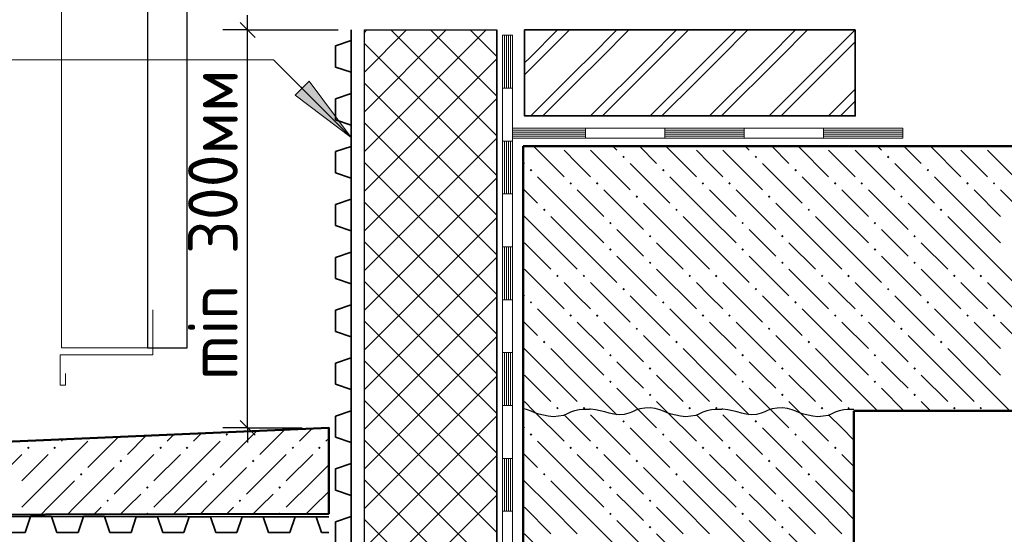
# Model space of a CAD drawing. Header units: millimetres. Extents: x 0 to 42000, y 0 to 29700.
# Tile 17 of 19: x 28724 to 33686, y 23509 to 26104. Entities that reach past the tile are written whole.
import ezdxf

# ---------------------------------------------------------------- set-up
doc = ezdxf.new("R2010")
doc.units = ezdxf.units.MM
for name, color, linetype, lineweight in [('Standard', 7, 'Continuous', 25), ('Размерная линия_ общее', 7, 'Continuous', 13), ('Фундаменты общие', 7, 'Continuous', 25)]:
    doc.layers.add(name, color=color, linetype=linetype, lineweight=lineweight)
doc.styles.add('ISOCPEUR', font='txt')

msp = doc.modelspace()

# ---------------------------------------------------------------- hatches: boundary and pattern name
at = {"layer": 'Standard', "linetype": 'Continuous', "lineweight": 13, "transparency": 33554687}
msp.add_hatch(color=7, dxfattribs=at).paths.add_polyline_path([(30112.1, 25722.5), (30395, 25510.4), (30182.8, 25793.2)])
for points in [[(31767.4, 25405.3), (31760.9, 25411.8), (31767.4, 25418.3), (31773.9, 25411.8)], [(32434, 25405.3), (32427.5, 25411.8), (32434, 25418.3), (32440.5, 25411.8)], [(33100.7, 25405.3), (33094.2, 25411.8), (33100.7, 25418.3), (33107.2, 25411.8)], [(31300.7, 25338.6), (31294.2, 25345.1), (31300.7, 25351.6), (31307.2, 25345.1)], [(31967.4, 25338.6), (31960.9, 25345.1), (31967.4, 25351.6), (31973.9, 25345.1)], [(32634, 25338.6), (32627.5, 25345.1), (32634, 25351.6), (32640.5, 25345.1)], [(33300.7, 25338.6), (33294.2, 25345.1), (33300.7, 25351.6), (33307.2, 25345.1)], [(31500.7, 25272), (31494.2, 25278.5), (31500.7, 25285), (31507.2, 25278.5)], [(31634, 25272), (31627.5, 25278.5), (31634, 25285), (31640.5, 25278.5)], [(32167.4, 25272), (32160.9, 25278.5), (32167.4, 25285), (32173.9, 25278.5)], [(32300.7, 25272), (32294.2, 25278.5), (32300.7, 25285), (32307.2, 25278.5)], [(32834, 25272), (32827.5, 25278.5), (32834, 25285), (32840.5, 25278.5)], [(32967.4, 25272), (32960.9, 25278.5), (32967.4, 25285), (32973.9, 25278.5)], [(33500.7, 25272), (33494.2, 25278.5), (33500.7, 25285), (33507.2, 25278.5)], [(33634, 25272), (33627.5, 25278.5), (33634, 25285), (33640.5, 25278.5)], [(31834, 25205.3), (31827.5, 25211.8), (31834, 25218.3), (31840.5, 25211.8)], [(32500.7, 25205.3), (32494.2, 25211.8), (32500.7, 25218.3), (32507.2, 25211.8)], [(33167.4, 25205.3), (33160.9, 25211.8), (33167.4, 25218.3), (33173.9, 25211.8)], [(31367.4, 25138.6), (31360.9, 25145.1), (31367.4, 25151.6), (31373.9, 25145.1)], [(32034, 25138.6), (32027.5, 25145.1), (32034, 25151.6), (32040.5, 25145.1)], [(32700.7, 25138.6), (32694.2, 25145.1), (32700.7, 25151.6), (32707.2, 25145.1)], [(33367.4, 25138.6), (33360.9, 25145.1), (33367.4, 25151.6), (33373.9, 25145.1)], [(31700.7, 25072), (31694.2, 25078.5), (31700.7, 25085), (31707.2, 25078.5)], [(32367.4, 25072), (32360.9, 25078.5), (32367.4, 25085), (32373.9, 25078.5)], [(33034, 25072), (33027.5, 25078.5), (33034, 25085), (33040.5, 25078.5)], [(31900.7, 25005.3), (31894.2, 25011.8), (31900.7, 25018.3), (31907.2, 25011.8)], [(32567.4, 25005.3), (32560.9, 25011.8), (32567.4, 25018.3), (32573.9, 25011.8)], [(33234, 25005.3), (33227.5, 25011.8), (33234, 25018.3), (33240.5, 25011.8)], [(31700.7, 24938.6), (31694.2, 24945.1), (31700.7, 24951.6), (31707.2, 24945.1)], [(32367.4, 24938.6), (32360.9, 24945.1), (32367.4, 24951.6), (32373.9, 24945.1)], [(33034, 24938.6), (33027.5, 24945.1), (33034, 24951.6), (33040.5, 24945.1)], [(31900.7, 24872), (31894.2, 24878.5), (31900.7, 24885), (31907.2, 24878.5)], [(32567.4, 24872), (32560.9, 24878.5), (32567.4, 24885), (32573.9, 24878.5)], [(33234, 24872), (33227.5, 24878.5), (33234, 24885), (33240.5, 24878.5)], [(31434, 24805.3), (31427.5, 24811.8), (31434, 24818.3), (31440.5, 24811.8)], [(31567.4, 24805.3), (31560.9, 24811.8), (31567.4, 24818.3), (31573.9, 24811.8)], [(32100.7, 24805.3), (32094.2, 24811.8), (32100.7, 24818.3), (32107.2, 24811.8)], [(32234, 24805.3), (32227.5, 24811.8), (32234, 24818.3), (32240.5, 24811.8)], [(32767.4, 24805.3), (32760.9, 24811.8), (32767.4, 24818.3), (32773.9, 24811.8)], [(32900.7, 24805.3), (32894.2, 24811.8), (32900.7, 24818.3), (32907.2, 24811.8)], [(33434, 24805.3), (33427.5, 24811.8), (33434, 24818.3), (33440.5, 24811.8)], [(33567.4, 24805.3), (33560.9, 24811.8), (33567.4, 24818.3), (33573.9, 24811.8)], [(31767.4, 24738.6), (31760.9, 24745.1), (31767.4, 24751.6), (31773.9, 24745.1)], [(32434, 24738.6), (32427.5, 24745.1), (32434, 24751.6), (32440.5, 24745.1)], [(33100.7, 24738.6), (33094.2, 24745.1), (33100.7, 24751.6), (33107.2, 24745.1)], [(31300.7, 24672), (31294.2, 24678.5), (31300.7, 24685), (31307.2, 24678.5)], [(31967.4, 24672), (31960.9, 24678.5), (31967.4, 24685), (31973.9, 24678.5)], [(32634, 24672), (32627.5, 24678.5), (32634, 24685), (32640.5, 24678.5)], [(33300.7, 24672), (33294.2, 24678.5), (33300.7, 24685), (33307.2, 24678.5)], [(31500.7, 24605.3), (31494.2, 24611.8), (31500.7, 24618.3), (31507.2, 24611.8)], [(31634, 24605.3), (31627.5, 24611.8), (31634, 24618.3), (31640.5, 24611.8)], [(32167.4, 24605.3), (32160.9, 24611.8), (32167.4, 24618.3), (32173.9, 24611.8)], [(32300.7, 24605.3), (32294.2, 24611.8), (32300.7, 24618.3), (32307.2, 24611.8)], [(32834, 24605.3), (32827.5, 24611.8), (32834, 24618.3), (32840.5, 24611.8)], [(32967.4, 24605.3), (32960.9, 24611.8), (32967.4, 24618.3), (32973.9, 24611.8)], [(33500.7, 24605.3), (33494.2, 24611.8), (33500.7, 24618.3), (33507.2, 24611.8)], [(33634, 24605.3), (33627.5, 24611.8), (33634, 24618.3), (33640.5, 24611.8)], [(31834, 24538.6), (31827.5, 24545.1), (31834, 24551.6), (31840.5, 24545.1)], [(32500.7, 24538.6), (32494.2, 24545.1), (32500.7, 24551.6), (32507.2, 24545.1)], [(33167.4, 24538.6), (33160.9, 24545.1), (33167.4, 24551.6), (33173.9, 24545.1)], [(31367.4, 24472), (31360.9, 24478.5), (31367.4, 24485), (31373.9, 24478.5)], [(32034, 24472), (32027.5, 24478.5), (32034, 24485), (32040.5, 24478.5)], [(32700.7, 24472), (32694.2, 24478.5), (32700.7, 24485), (32707.2, 24478.5)], [(33367.4, 24472), (33360.9, 24478.5), (33367.4, 24485), (33373.9, 24478.5)], [(31700.7, 24405.3), (31694.2, 24411.8), (31700.7, 24418.3), (31707.2, 24411.8)], [(32367.4, 24405.3), (32360.9, 24411.8), (32367.4, 24418.3), (32373.9, 24411.8)], [(33034, 24405.3), (33027.5, 24411.8), (33034, 24418.3), (33040.5, 24411.8)], [(31900.7, 24338.6), (31894.2, 24345.1), (31900.7, 24351.6), (31907.2, 24345.1)], [(32567.4, 24338.6), (32560.9, 24345.1), (32567.4, 24351.6), (32573.9, 24345.1)], [(33234, 24338.6), (33227.5, 24345.1), (33234, 24351.6), (33240.5, 24345.1)], [(31700.7, 24272), (31694.2, 24278.5), (31700.7, 24285), (31707.2, 24278.5)], [(32367.4, 24272), (32360.9, 24278.5), (32367.4, 24285), (32373.9, 24278.5)], [(33034, 24272), (33027.5, 24278.5), (33034, 24285), (33040.5, 24278.5)], [(31900.7, 24205.3), (31894.2, 24211.8), (31900.7, 24218.3), (31907.2, 24211.8)], [(32567.4, 24205.3), (32560.9, 24211.8), (32567.4, 24218.3), (32573.9, 24211.8)], [(33234, 24205.3), (33227.5, 24211.8), (33234, 24218.3), (33240.5, 24211.8)], [(31434, 24138.6), (31427.5, 24145.1), (31434, 24151.6), (31440.5, 24145.1)], [(31567.4, 24138.6), (31560.9, 24145.1), (31567.4, 24151.6), (31573.9, 24145.1)], [(32100.7, 24138.6), (32094.2, 24145.1), (32100.7, 24151.6), (32107.2, 24145.1)], [(32234, 24138.6), (32227.5, 24145.1), (32234, 24151.6), (32240.5, 24145.1)], [(32767.4, 24138.6), (32760.9, 24145.1), (32767.4, 24151.6), (32773.9, 24145.1)], [(32900.7, 24138.6), (32894.2, 24145.1), (32900.7, 24151.6), (32907.2, 24145.1)], [(33434, 24138.6), (33427.5, 24145.1), (33434, 24151.6), (33440.5, 24145.1)], [(33567.4, 24138.6), (33560.9, 24145.1), (33567.4, 24151.6), (33573.9, 24145.1)], [(31767.4, 24072), (31760.9, 24078.5), (31767.4, 24085), (31773.9, 24078.5)], [(32434, 24072), (32427.5, 24078.5), (32434, 24085), (32440.5, 24078.5)], [(29760.9, 24011.8), (29767.4, 24018.3), (29773.9, 24011.8), (29767.4, 24005.3)], [(31300.7, 24005.3), (31294.2, 24011.8), (31300.7, 24018.3), (31307.2, 24011.8)], [(31967.4, 24005.3), (31960.9, 24011.8), (31967.4, 24018.3), (31973.9, 24011.8)], [(32634, 24005.3), (32627.5, 24011.8), (32634, 24018.3), (32640.5, 24011.8)], [(28760.9, 23945.1), (28767.4, 23951.6), (28773.9, 23945.1), (28767.4, 23938.6)], [(28894.2, 23945.1), (28900.7, 23951.6), (28907.2, 23945.1), (28900.7, 23938.6)], [(29427.5, 23945.1), (29434, 23951.6), (29440.5, 23945.1), (29434, 23938.6)], [(29560.9, 23945.1), (29567.4, 23951.6), (29573.9, 23945.1), (29567.4, 23938.6)], [(30094.2, 23945.1), (30100.7, 23951.6), (30107.2, 23945.1), (30100.7, 23938.6)], [(30227.5, 23945.1), (30234, 23951.6), (30240.5, 23945.1), (30234, 23938.6)], [(31500.7, 23938.6), (31494.2, 23945.1), (31500.7, 23951.6), (31507.2, 23945.1)], [(31634, 23938.6), (31627.5, 23945.1), (31634, 23951.6), (31640.5, 23945.1)], [(32167.4, 23938.6), (32160.9, 23945.1), (32167.4, 23951.6), (32173.9, 23945.1)], [(32300.7, 23938.6), (32294.2, 23945.1), (32300.7, 23951.6), (32307.2, 23945.1)], [(32834, 23938.6), (32827.5, 23945.1), (32834, 23951.6), (32840.5, 23945.1)], [(29227.5, 23878.5), (29234, 23885), (29240.5, 23878.5), (29234, 23872)], [(29894.2, 23878.5), (29900.7, 23885), (29907.2, 23878.5), (29900.7, 23872)], [(31834, 23872), (31827.5, 23878.5), (31834, 23885), (31840.5, 23878.5)], [(32500.7, 23872), (32494.2, 23878.5), (32500.7, 23885), (32507.2, 23878.5)], [(29027.5, 23811.8), (29034, 23818.3), (29040.5, 23811.8), (29034, 23805.3)], [(29694.2, 23811.8), (29700.7, 23818.3), (29707.2, 23811.8), (29700.7, 23805.3)], [(31367.4, 23805.3), (31360.9, 23811.8), (31367.4, 23818.3), (31373.9, 23811.8)], [(32034, 23805.3), (32027.5, 23811.8), (32034, 23818.3), (32040.5, 23811.8)], [(32700.7, 23805.3), (32694.2, 23811.8), (32700.7, 23818.3), (32707.2, 23811.8)], [(29360.9, 23745.1), (29367.4, 23751.6), (29373.9, 23745.1), (29367.4, 23738.6)], [(30027.5, 23745.1), (30034, 23751.6), (30040.5, 23745.1), (30034, 23738.6)], [(31700.7, 23738.6), (31694.2, 23745.1), (31700.7, 23751.6), (31707.2, 23745.1)], [(32367.4, 23738.6), (32360.9, 23745.1), (32367.4, 23751.6), (32373.9, 23745.1)], [(29160.9, 23678.5), (29167.4, 23685), (29173.9, 23678.5), (29167.4, 23672)], [(29827.5, 23678.5), (29834, 23685), (29840.5, 23678.5), (29834, 23672)], [(31900.7, 23672), (31894.2, 23678.5), (31900.7, 23685), (31907.2, 23678.5)], [(32567.4, 23672), (32560.9, 23678.5), (32567.4, 23685), (32573.9, 23678.5)], [(29360.9, 23611.8), (29367.4, 23618.3), (29373.9, 23611.8), (29372.6, 23610.6), (29362.1, 23610.6)], [(30027.9, 23612.2), (30034, 23618.3), (30040.1, 23612.2)], [(31700.7, 23605.3), (31694.2, 23611.8), (31700.7, 23618.3), (31707.2, 23611.8)], [(32367.4, 23605.3), (32360.9, 23611.8), (32367.4, 23618.3), (32373.9, 23611.8)], [(31900.7, 23538.6), (31894.2, 23545.1), (31900.7, 23551.6), (31907.2, 23545.1)], [(32567.4, 23538.6), (32560.9, 23545.1), (32567.4, 23551.6), (32573.9, 23545.1)]]:
    msp.add_hatch(color=7, dxfattribs=at).paths.add_polyline_path(points, flags=16)

# ---------------------------------------------------------------- linework, layer by layer
at = {"layer": 'Standard', "color": 7, "linetype": 'Continuous', "lineweight": 35, "transparency": 33554687}
for p, q in [((30395, 26051.8), (30395, 20718.5)), ((30395, 26051.8), (30395, 25998.5)), ((30395, 25998.5), (30314.9, 25971.8)), ((30314.9, 25971.8), (30314.9, 25865.2)), ((30314.9, 25865.2), (30395, 25838.5)), ((30395, 25838.5), (30395, 25731.8)), ((30395, 25731.8), (30314.9, 25705.2)), ((30314.9, 25705.2), (30314.9, 25598.5)), ((30314.9, 25598.5), (30395, 25571.8)), ((30395, 25571.8), (30395, 25465.2)), ((30395, 25465.2), (30314.9, 25438.5)), ((30314.9, 25438.5), (30314.9, 25331.8)), ((30314.9, 25331.8), (30395, 25305.2)), ((30395, 25305.2), (30395, 25198.5)), ((30395, 25198.5), (30314.9, 25171.8)), ((30314.9, 25171.8), (30314.9, 25065.2)), ((30314.9, 25065.2), (30395, 25038.5)), ((30395, 25038.5), (30395, 24931.8)), ((30395, 24931.8), (30314.9, 24905.2)), ((30314.9, 24905.2), (30314.9, 24798.5)), ((30314.9, 24798.5), (30395, 24771.8)), ((30395, 24771.8), (30395, 24665.2)), ((30395, 24665.2), (30314.9, 24638.5)), ((30314.9, 24638.5), (30314.9, 24531.8)), ((30314.9, 24531.8), (30395, 24505.2)), ((30395, 24505.2), (30395, 24398.5)), ((30395, 24398.5), (30314.9, 24371.8)), ((30314.9, 24371.8), (30314.9, 24265.2)), ((30314.9, 24265.2), (30395, 24238.5)), ((30395, 24238.5), (30395, 24131.8)), ((30395, 24131.8), (30314.9, 24105.2)), ((30314.9, 24105.2), (30314.9, 23998.5)), ((30314.9, 23998.5), (30395, 23971.8)), ((30395, 23971.8), (30395, 23865.2)), ((30395, 23865.2), (30314.9, 23838.5)), ((30314.9, 23838.5), (30314.9, 23731.8)), ((30314.9, 23731.8), (30395, 23705.2)), ((30395, 23705.2), (30395, 23598.5)), ((24565.1, 23599), (29898.4, 23597.8)), ((28751.7, 23518), (28778.4, 23598)), ((28778.4, 23598), (28885.1, 23598)), ((28885.1, 23598), (28911.7, 23518)), ((29018.4, 23518), (29045.1, 23598)), ((29045.1, 23598), (29151.8, 23598)), ((29151.8, 23598), (29178.4, 23518)), ((29285.1, 23517.9), (29311.8, 23597.9)), ((29311.8, 23597.9), (29418.4, 23597.9)), ((29418.4, 23597.9), (29445.1, 23517.9)), ((29551.7, 23517.9), (29578.4, 23597.9)), ((29578.4, 23597.9), (29685.1, 23597.9)), ((29685.1, 23597.9), (29711.7, 23517.8)), ((29818.4, 23517.8), (29845.1, 23597.8)), ((29845.1, 23597.8), (29898.4, 23597.8)), ((29898.4, 23597.8), (30281.1, 23597.7)), ((29898.4, 23597.8), (29951.8, 23597.8)), ((29951.8, 23597.8), (29978.4, 23517.8)), ((30085.1, 23517.8), (30111.8, 23597.8)), ((30111.8, 23597.8), (30218.4, 23597.7)), ((30218.4, 23597.7), (30245.1, 23517.7)), ((30395, 23598.5), (30314.9, 23571.8)), ((30314.9, 23571.8), (30314.9, 23465.2)), ((28645.1, 23518.1), (28751.7, 23518)), ((28911.7, 23518), (29018.4, 23518)), ((29178.4, 23518), (29285.1, 23517.9)), ((29445.1, 23517.9), (29551.7, 23517.9)), ((29711.7, 23517.8), (29818.4, 23517.8)), ((29978.4, 23517.8), (30085.1, 23517.8)), ((30245.1, 23517.7), (30281.1, 23517.7))]:
    msp.add_line(p, q, dxfattribs=at)
at = {"layer": 'Standard', "color": 9, "linetype": 'Continuous', "lineweight": 13, "transparency": 33554687}
for p, q in [((30461.6, 26039.4), (30474, 26051.8)), ((30461.6, 25839.4), (30674, 26051.8)), ((30461.6, 25639.4), (30874, 26051.8)), ((30461.6, 25439.4), (31074, 26051.8)), ((30594, 26051.8), (31128.3, 25517.6)), ((30794, 26051.8), (31128.3, 25717.6)), ((30994, 26051.8), (31128.3, 25917.6)), ((30461.6, 25984.2), (31128.3, 25317.6)), ((30461.6, 25239.4), (31128.3, 25906.1)), ((30461.6, 25784.2), (31128.3, 25117.6)), ((30461.6, 25039.4), (31128.3, 25706.1)), ((30461.6, 25584.2), (31128.3, 24917.6)), ((30461.6, 24839.4), (31128.3, 25506.1)), ((30461.6, 25384.2), (31128.3, 24717.6)), ((30461.6, 24639.4), (31128.3, 25306.1)), ((30461.6, 25184.2), (31128.3, 24517.6)), ((30461.6, 24439.4), (31128.3, 25106.1)), ((30461.6, 24984.2), (31128.3, 24317.6)), ((30534, 24311.8), (31128.3, 24906.1)), ((30461.6, 24784.2), (30934, 24311.8)), ((30734, 24311.8), (31128.3, 24706.1)), ((30461.6, 24584.2), (30734, 24311.8)), ((30934, 24311.8), (31128.3, 24506.1)), ((30461.6, 24384.2), (30534, 24311.8)), ((30461.6, 24239.4), (30534, 24311.8)), ((30461.6, 24039.4), (30734, 24311.8)), ((30461.6, 23839.4), (30934, 24311.8)), ((30461.6, 23639.4), (31128.3, 24306.1)), ((30534, 24311.8), (31128.3, 23717.6)), ((30734, 24311.8), (31128.3, 23917.6)), ((30934, 24311.8), (31128.3, 24117.6)), ((30461.6, 24184.2), (31128.3, 23517.6)), ((30461.6, 23439.4), (31128.3, 24106.1)), ((30461.6, 23984.2), (31128.3, 23317.6)), ((30461.6, 23239.4), (31128.3, 23906.1)), ((30461.6, 23784.2), (31128.3, 23117.6)), ((30461.6, 23039.4), (31128.3, 23706.1)), ((30461.6, 23584.2), (31128.3, 22917.6))]:
    msp.add_line(p, q, dxfattribs=at)
at = {"layer": 'Standard', "color": 251, "linetype": 'Continuous', "lineweight": -3, "true_color": 0x575757, "transparency": 33554687}
for p, q in [((31294, 25911.8), (31434, 26051.8)), ((31294, 25911.8), (31434, 26051.8)), ((31354, 25911.8), (31494, 26051.8)), ((31354, 25911.8), (31494, 26051.8)), ((31594, 25911.8), (31734, 26051.8)), ((31594, 25911.8), (31734, 26051.8)), ((31654, 25911.8), (31794, 26051.8)), ((31654, 25911.8), (31794, 26051.8)), ((31894, 25911.8), (32034, 26051.8)), ((31894, 25911.8), (32034, 26051.8)), ((31954, 25911.8), (32094, 26051.8)), ((31954, 25911.8), (32094, 26051.8)), ((32194, 25911.8), (32334, 26051.8)), ((32194, 25911.8), (32334, 26051.8)), ((32254, 25911.8), (32394, 26051.8)), ((32254, 25911.8), (32394, 26051.8)), ((32494, 25911.8), (32634, 26051.8)), ((32494, 25911.8), (32634, 26051.8)), ((32554, 25911.8), (32694, 26051.8)), ((32554, 25911.8), (32694, 26051.8)), ((32794, 25911.8), (32934, 26051.8)), ((32794, 25911.8), (32934, 26051.8)), ((32854, 25911.8), (32935, 25992.8)), ((32854, 25911.8), (32935, 25992.8)), ((31268.3, 25886.1), (31294, 25911.8)), ((31268.3, 25826.1), (31354, 25911.8)), ((31268.3, 25886.1), (31294, 25911.8)), ((31268.3, 25826.1), (31354, 25911.8)), ((31534, 25851.8), (31594, 25911.8)), ((31534, 25791.8), (31654, 25911.8)), ((31534, 25851.8), (31594, 25911.8)), ((31534, 25791.8), (31654, 25911.8)), ((31600.7, 25618.5), (31894, 25911.8)), ((31600.7, 25618.5), (31894, 25911.8)), ((31660.7, 25618.5), (31954, 25911.8)), ((31660.7, 25618.5), (31954, 25911.8)), ((32134, 25851.8), (32194, 25911.8)), ((32134, 25791.8), (32254, 25911.8)), ((32134, 25851.8), (32194, 25911.8)), ((32134, 25791.8), (32254, 25911.8)), ((32200.7, 25618.5), (32494, 25911.8)), ((32200.7, 25618.5), (32494, 25911.8)), ((32260.7, 25618.5), (32554, 25911.8)), ((32260.7, 25618.5), (32554, 25911.8)), ((32734, 25851.8), (32794, 25911.8)), ((32734, 25791.8), (32854, 25911.8)), ((32734, 25851.8), (32794, 25911.8)), ((32734, 25791.8), (32854, 25911.8)), ((31300.7, 25618.5), (31534, 25851.8)), ((31300.7, 25618.5), (31534, 25851.8)), ((31900.7, 25618.5), (32134, 25851.8)), ((31900.7, 25618.5), (32134, 25851.8)), ((32500.7, 25618.5), (32734, 25851.8)), ((32500.7, 25618.5), (32734, 25851.8)), ((31360.7, 25618.5), (31534, 25791.8)), ((31360.7, 25618.5), (31534, 25791.8)), ((31960.7, 25618.5), (32134, 25791.8)), ((31960.7, 25618.5), (32134, 25791.8)), ((32560.7, 25618.5), (32734, 25791.8)), ((32560.7, 25618.5), (32734, 25791.8)), ((32800.7, 25618.5), (32935, 25752.8)), ((32800.7, 25618.5), (32935, 25752.8)), ((32860.7, 25618.5), (32935, 25692.8)), ((32860.7, 25618.5), (32935, 25692.8))]:
    msp.add_line(p, q, dxfattribs=at)
at = {"layer": 'Standard', "color": 7, "linetype": 'Continuous', "lineweight": 18, "transparency": 33554687}
for p, q in [((31157.8, 26025.2), (31157.8, 25491.8)), ((31157.8, 26025.2), (31207.8, 26025.2)), ((31167.8, 26025.2), (31167.8, 25758.5)), ((31177.8, 26025.2), (31177.8, 25758.5)), ((31187.8, 26025.2), (31187.8, 25758.5)), ((31197.8, 26025.2), (31197.8, 25758.5)), ((31207.8, 26025.2), (31207.8, 25491.8)), ((31157.8, 25758.5), (31207.8, 25758.5)), ((31575, 25556.4), (31207.8, 25556.4)), ((31575, 25556.4), (31207.8, 25556.4)), ((32375, 25556.4), (31575, 25556.4)), ((31575, 25556.4), (31575, 25506.4)), ((31575, 25556.4), (31575, 25506.4)), ((32375, 25556.4), (31575, 25556.4)), ((31575, 25556.4), (31575, 25506.4)), ((31575, 25556.4), (31575, 25506.4)), ((31975, 25556.4), (31975, 25506.4)), ((31975, 25556.4), (31975, 25506.4)), ((33175, 25556.4), (32375, 25556.4)), ((32375, 25556.4), (32375, 25506.4)), ((32375, 25556.4), (32375, 25506.4)), ((33175, 25556.4), (32375, 25556.4)), ((32375, 25556.4), (32375, 25506.4)), ((32375, 25556.4), (32375, 25506.4)), ((32775, 25556.4), (32775, 25506.4)), ((32775, 25556.4), (32775, 25506.4)), ((33175, 25556.4), (33175, 25506.4)), ((33175, 25556.4), (33175, 25506.4)), ((31575, 25546.4), (31207.8, 25546.4)), ((31575, 25546.4), (31207.8, 25546.4)), ((31575, 25536.4), (31207.8, 25536.4)), ((31575, 25536.4), (31207.8, 25536.4)), ((31575, 25526.4), (31207.8, 25526.4)), ((31575, 25526.4), (31207.8, 25526.4)), ((31575, 25516.4), (31207.8, 25516.4)), ((31575, 25516.4), (31207.8, 25516.4)), ((31575, 25506.4), (31207.8, 25506.4)), ((31575, 25506.4), (31207.8, 25506.4)), ((32375, 25506.4), (31575, 25506.4)), ((32375, 25506.4), (31575, 25506.4)), ((32375, 25546.4), (31975, 25546.4)), ((32375, 25546.4), (31975, 25546.4)), ((32375, 25536.4), (31975, 25536.4)), ((32375, 25536.4), (31975, 25536.4)), ((32375, 25526.4), (31975, 25526.4)), ((32375, 25526.4), (31975, 25526.4)), ((32375, 25516.4), (31975, 25516.4)), ((32375, 25516.4), (31975, 25516.4)), ((33175, 25506.4), (32375, 25506.4)), ((33175, 25506.4), (32375, 25506.4)), ((33175, 25546.4), (32775, 25546.4)), ((33175, 25546.4), (32775, 25546.4)), ((33175, 25536.4), (32775, 25536.4)), ((33175, 25536.4), (32775, 25536.4)), ((33175, 25526.4), (32775, 25526.4)), ((33175, 25526.4), (32775, 25526.4)), ((33175, 25516.4), (32775, 25516.4)), ((33175, 25516.4), (32775, 25516.4)), ((31157.8, 25491.8), (31157.8, 24958.5)), ((31157.8, 25491.8), (31207.8, 25491.8)), ((31157.8, 25491.8), (31207.8, 25491.8)), ((31167.8, 25491.8), (31167.8, 25225.2)), ((31177.8, 25491.8), (31177.8, 25225.2)), ((31187.8, 25491.8), (31187.8, 25225.2)), ((31197.8, 25491.8), (31197.8, 25225.2)), ((31207.8, 25491.8), (31207.8, 24958.5)), ((31157.8, 25225.2), (31207.8, 25225.2)), ((31157.8, 24958.5), (31157.8, 24425.2)), ((31157.8, 24958.5), (31207.8, 24958.5)), ((31157.8, 24958.5), (31207.8, 24958.5)), ((31167.8, 24958.5), (31167.8, 24691.8)), ((31177.8, 24958.5), (31177.8, 24691.8)), ((31187.8, 24958.5), (31187.8, 24691.8)), ((31197.8, 24958.5), (31197.8, 24691.8)), ((31207.8, 24958.5), (31207.8, 24425.2)), ((31157.8, 24691.8), (31207.8, 24691.8)), ((31157.8, 24425.2), (31157.8, 23891.8)), ((31157.8, 24425.2), (31207.8, 24425.2)), ((31157.8, 24425.2), (31207.8, 24425.2)), ((31167.8, 24425.2), (31167.8, 24158.5)), ((31177.8, 24425.2), (31177.8, 24158.5)), ((31187.8, 24425.2), (31187.8, 24158.5)), ((31197.8, 24425.2), (31197.8, 24158.5)), ((31207.8, 24425.2), (31207.8, 23891.8)), ((31157.8, 24158.5), (31207.8, 24158.5)), ((31157.8, 23891.8), (31157.8, 23358.5)), ((31157.8, 23891.8), (31207.8, 23891.8)), ((31157.8, 23891.8), (31207.8, 23891.8)), ((31167.8, 23891.8), (31167.8, 23625.2)), ((31177.8, 23891.8), (31177.8, 23625.2)), ((31187.8, 23891.8), (31187.8, 23625.2)), ((31197.8, 23891.8), (31197.8, 23625.2)), ((31207.8, 23891.8), (31207.8, 23358.5)), ((31157.8, 23625.2), (31207.8, 23625.2))]:
    msp.add_line(p, q, dxfattribs=at)
at = {"layer": 'Standard', "color": 7, "linetype": 'Continuous', "lineweight": 13, "transparency": 33554687}
for p, q in [((30003.9, 25901.4), (26476.9, 25901.4)), ((30003.9, 25901.4), (30395, 25510.4)), ((30182.8, 25793.2), (30112.1, 25722.5)), ((30147.5, 25757.8), (30129.8, 25775.5)), ((30395, 25510.4), (30182.8, 25793.2)), ((30112.1, 25722.5), (30395, 25510.4)), ((30395, 25510.4), (30395, 25510.4)), ((30395, 25510.4), (30395, 25510.4)), ((30395, 25510.4), (30395, 25510.4))]:
    msp.add_line(p, q, dxfattribs=at)
at = {"layer": 'Standard', "color": 7, "linetype": 'Continuous', "lineweight": 50, "transparency": 33554687}
for p, q in [((38195, 25465.4), (31261.6, 25465.4)), ((31261.6, 25465.4), (31261.6, 17038.8)), ((32928.3, 24132.1), (32928.3, 17038.8)), ((32928.3, 24132.1), (38195, 24132.1))]:
    msp.add_line(p, q, dxfattribs=at)
at = {"layer": 'Standard', "color": 253, "linetype": 'Continuous', "lineweight": 13, "true_color": 0xababab, "transparency": 33554687}
for p, q in [((31313.7, 25465.4), (31467.4, 25311.8)), ((31713.7, 25465.4), (31734, 25445.1)), ((31847.1, 25465.4), (31934, 25378.5)), ((31980.4, 25465.4), (32134, 25311.8)), ((32380.4, 25465.4), (32400.7, 25445.1)), ((32513.7, 25465.4), (32600.7, 25378.5)), ((32647.1, 25465.4), (32800.7, 25311.8)), ((33047.1, 25465.4), (33067.4, 25445.1)), ((33180.4, 25465.4), (33267.4, 25378.5)), ((33313.7, 25465.4), (33467.4, 25311.8)), ((31534, 25378.5), (31467.4, 25445.1)), ((31600.7, 25445.1), (31800.7, 25245.1)), ((32200.7, 25378.5), (32134, 25445.1)), ((32267.4, 25445.1), (32467.4, 25245.1)), ((32867.4, 25378.5), (32800.7, 25445.1)), ((32934, 25445.1), (33134, 25245.1)), ((33534, 25378.5), (33467.4, 25445.1)), ((33600.7, 25445.1), (33800.7, 25245.1)), ((31261.6, 25384.2), (31267.4, 25378.5)), ((31600.7, 25311.8), (31534, 25378.5)), ((31800.7, 25378.5), (32000.7, 25178.5)), ((32267.4, 25311.8), (32200.7, 25378.5)), ((32467.4, 25378.5), (32667.4, 25178.5)), ((32934, 25311.8), (32867.4, 25378.5)), ((33134, 25378.5), (33334, 25178.5)), ((33600.7, 25311.8), (33534, 25378.5)), ((31534, 25111.8), (31334, 25311.8)), ((32200.7, 25111.8), (32000.7, 25311.8)), ((32867.4, 25111.8), (32667.4, 25311.8)), ((33534, 25111.8), (33334, 25311.8)), ((31261.6, 25250.9), (31334, 25178.5)), ((31534, 25245.1), (31667.4, 25111.8)), ((31667.4, 25245.1), (31867.4, 25045.1)), ((32200.7, 25245.1), (32334, 25111.8)), ((32334, 25245.1), (32534, 25045.1)), ((32867.4, 25245.1), (33000.7, 25111.8)), ((33000.7, 25245.1), (33200.7, 25045.1)), ((33534, 25245.1), (33667.4, 25111.8)), ((33667.4, 25245.1), (33867.4, 25045.1)), ((32067.4, 24978.5), (31867.4, 25178.5)), ((32734, 24978.5), (32534, 25178.5)), ((33400.7, 24978.5), (33200.7, 25178.5)), ((31400.7, 24978.5), (31261.6, 25117.5)), ((31400.7, 25111.8), (31534, 24978.5)), ((31534, 25111.8), (31667.4, 24978.5)), ((32067.4, 25111.8), (32200.7, 24978.5)), ((32200.7, 25111.8), (32334, 24978.5)), ((32734, 25111.8), (32867.4, 24978.5)), ((32867.4, 25111.8), (33000.7, 24978.5)), ((33400.7, 25111.8), (33534, 24978.5)), ((33534, 25111.8), (33667.4, 24978.5)), ((31800.7, 24978.5), (31734, 25045.1)), ((32467.4, 24978.5), (32400.7, 25045.1)), ((33134, 24978.5), (33067.4, 25045.1)), ((31267.4, 24978.5), (31400.7, 24845.1)), ((31400.7, 24978.5), (31534, 24845.1)), ((31534, 24978.5), (31734, 24778.5)), ((31867.4, 24911.8), (31800.7, 24978.5)), ((31934, 24978.5), (32067.4, 24845.1)), ((32067.4, 24978.5), (32200.7, 24845.1)), ((32200.7, 24978.5), (32400.7, 24778.5)), ((32534, 24911.8), (32467.4, 24978.5)), ((32600.7, 24978.5), (32734, 24845.1)), ((32734, 24978.5), (32867.4, 24845.1)), ((32867.4, 24978.5), (33067.4, 24778.5)), ((33200.7, 24911.8), (33134, 24978.5)), ((33267.4, 24978.5), (33400.7, 24845.1)), ((33400.7, 24978.5), (33534, 24845.1)), ((33534, 24978.5), (33734, 24778.5)), ((31734, 24911.8), (31934, 24711.8)), ((32400.7, 24911.8), (32600.7, 24711.8)), ((33067.4, 24911.8), (33267.4, 24711.8)), ((31267.4, 24845.1), (31467.4, 24645.1)), ((31934, 24845.1), (32134, 24645.1)), ((32600.7, 24845.1), (32800.7, 24645.1)), ((33267.4, 24845.1), (33467.4, 24645.1)), ((31534, 24711.8), (31467.4, 24778.5)), ((31600.7, 24778.5), (31800.7, 24578.5)), ((32200.7, 24711.8), (32134, 24778.5)), ((32267.4, 24778.5), (32467.4, 24578.5)), ((32867.4, 24711.8), (32800.7, 24778.5)), ((32934, 24778.5), (33134, 24578.5)), ((33534, 24711.8), (33467.4, 24778.5)), ((33600.7, 24778.5), (33800.7, 24578.5)), ((31261.6, 24717.5), (31267.4, 24711.8)), ((31600.7, 24645.1), (31534, 24711.8)), ((31800.7, 24711.8), (32000.7, 24511.8)), ((32267.4, 24645.1), (32200.7, 24711.8)), ((32467.4, 24711.8), (32667.4, 24511.8)), ((32934, 24645.1), (32867.4, 24711.8)), ((33134, 24711.8), (33334, 24511.8)), ((33600.7, 24645.1), (33534, 24711.8)), ((31534, 24445.1), (31334, 24645.1)), ((32200.7, 24445.1), (32000.7, 24645.1)), ((32867.4, 24445.1), (32667.4, 24645.1)), ((33534, 24445.1), (33334, 24645.1)), ((31261.6, 24584.2), (31334, 24511.8)), ((31534, 24578.5), (31667.4, 24445.1)), ((31667.4, 24578.5), (31867.4, 24378.5)), ((32200.7, 24578.5), (32334, 24445.1)), ((32334, 24578.5), (32534, 24378.5)), ((32867.4, 24578.5), (33000.7, 24445.1)), ((33000.7, 24578.5), (33200.7, 24378.5)), ((33534, 24578.5), (33667.4, 24445.1)), ((33667.4, 24578.5), (33867.4, 24378.5)), ((32067.4, 24311.8), (31867.4, 24511.8)), ((32734, 24311.8), (32534, 24511.8)), ((33400.7, 24311.8), (33200.7, 24511.8)), ((31400.7, 24311.8), (31261.6, 24450.9)), ((31400.7, 24445.1), (31534, 24311.8)), ((31534, 24445.1), (31667.4, 24311.8)), ((32067.4, 24445.1), (32200.7, 24311.8)), ((32200.7, 24445.1), (32334, 24311.8)), ((32734, 24445.1), (32867.4, 24311.8)), ((32867.4, 24445.1), (33000.7, 24311.8)), ((33400.7, 24445.1), (33534, 24311.8)), ((33534, 24445.1), (33667.4, 24311.8)), ((31800.7, 24311.8), (31734, 24378.5)), ((32467.4, 24311.8), (32400.7, 24378.5)), ((33134, 24311.8), (33067.4, 24378.5)), ((31267.4, 24311.8), (31400.7, 24178.5)), ((31400.7, 24311.8), (31534, 24178.5)), ((31534, 24311.8), (31713.7, 24132.1)), ((31867.4, 24245.1), (31800.7, 24311.8)), ((31934, 24311.8), (32067.4, 24178.5)), ((32067.4, 24311.8), (32200.7, 24178.5)), ((32200.7, 24311.8), (32380.4, 24132.1)), ((32534, 24245.1), (32467.4, 24311.8)), ((32600.7, 24311.8), (32734, 24178.5)), ((32734, 24311.8), (32867.4, 24178.5)), ((32867.4, 24311.8), (33047.1, 24132.1)), ((33200.7, 24245.1), (33134, 24311.8)), ((33267.4, 24311.8), (33400.7, 24178.5)), ((33400.7, 24311.8), (33534, 24178.5)), ((33534, 24311.8), (33713.7, 24132.1)), ((31734, 24245.1), (31847.1, 24132.1)), ((32400.7, 24245.1), (32513.7, 24132.1)), ((33067.4, 24245.1), (33180.4, 24132.1)), ((31267.4, 24178.5), (31313.7, 24132.1)), ((31934, 24178.5), (31980.4, 24132.1)), ((32600.7, 24178.5), (32647.1, 24132.1)), ((33267.4, 24178.5), (33313.7, 24132.1)), ((31313.7, 24132.1), (31467.4, 23978.5)), ((31713.7, 24132.1), (31734, 24111.8)), ((31847.1, 24132.1), (31934, 24045.1)), ((31980.4, 24132.1), (32134, 23978.5)), ((32380.4, 24132.1), (32400.7, 24111.8)), ((32513.7, 24132.1), (32600.7, 24045.1)), ((32647.1, 24132.1), (32800.7, 23978.5)), ((31534, 24045.1), (31467.4, 24111.8)), ((31600.7, 24111.8), (31800.7, 23911.8)), ((32200.7, 24045.1), (32134, 24111.8)), ((32267.4, 24111.8), (32467.4, 23911.8)), ((32867.4, 24045.1), (32800.7, 24111.8)), ((29640.6, 24018.4), (29600.7, 23978.5)), ((29919.4, 24030.5), (29734, 23845.1)), ((30058.7, 24036.5), (29934, 23911.8)), ((30134, 23978.5), (30198.1, 24042.5)), ((31261.6, 24050.9), (31267.4, 24045.1)), ((31600.7, 23978.5), (31534, 24045.1)), ((31800.7, 24045.1), (32000.7, 23845.1)), ((32267.4, 23978.5), (32200.7, 24045.1)), ((32467.4, 24045.1), (32667.4, 23845.1)), ((32928.3, 23984.2), (32867.4, 24045.1)), ((28800.7, 23978.5), (28804.5, 23982.3)), ((28867.4, 23778.5), (29067.4, 23978.5)), ((28943.9, 23988.3), (28934, 23978.5)), ((29222.6, 24000.4), (29067.4, 23845.1)), ((29361.9, 24006.4), (29267.4, 23911.8)), ((29467.4, 23978.5), (29501.3, 24012.4)), ((29534, 23778.5), (29734, 23978.5)), ((30281.1, 23992.2), (30267.4, 23978.5)), ((31534, 23778.5), (31334, 23978.5)), ((32200.7, 23778.5), (32000.7, 23978.5)), ((32867.4, 23778.5), (32667.4, 23978.5)), ((31261.6, 23917.5), (31334, 23845.1)), ((28734, 23911.8), (28534, 23711.8)), ((28867.4, 23911.8), (28734, 23778.5)), ((29400.7, 23911.8), (29200.7, 23711.8)), ((29534, 23911.8), (29400.7, 23778.5)), ((30067.4, 23911.8), (29867.4, 23711.8)), ((30200.7, 23911.8), (30067.4, 23778.5)), ((31534, 23911.8), (31667.4, 23778.5)), ((31667.4, 23911.8), (31867.4, 23711.8)), ((32200.7, 23911.8), (32334, 23778.5)), ((32334, 23911.8), (32534, 23711.8)), ((32867.4, 23911.8), (32928.3, 23850.9)), ((29000.7, 23645.1), (29200.7, 23845.1)), ((29667.4, 23645.1), (29867.4, 23845.1)), ((30200.7, 23778.5), (30281.1, 23858.9)), ((32067.4, 23645.1), (31867.4, 23845.1)), ((32734, 23645.1), (32534, 23845.1)), ((28867.4, 23778.5), (28734, 23645.1)), ((29000.7, 23778.5), (28867.4, 23645.1)), ((29534, 23778.5), (29400.7, 23645.1)), ((29667.4, 23778.5), (29534, 23645.1)), ((30200.7, 23778.5), (30067.4, 23645.1)), ((31400.7, 23645.1), (31261.6, 23784.2)), ((31400.7, 23778.5), (31534, 23645.1)), ((31534, 23778.5), (31667.4, 23645.1)), ((32067.4, 23778.5), (32200.7, 23645.1)), ((32200.7, 23778.5), (32334, 23645.1)), ((32734, 23778.5), (32867.4, 23645.1)), ((32867.4, 23778.5), (32928.3, 23717.5)), ((30281.1, 23725.6), (30200.7, 23645.1)), ((29267.4, 23645.1), (29334, 23711.8)), ((29934, 23645.1), (30000.7, 23711.8)), ((31800.7, 23645.1), (31734, 23711.8)), ((32467.4, 23645.1), (32400.7, 23711.8)), ((28867.4, 23645.1), (28831.5, 23609.3)), ((29000.7, 23645.1), (28965.2, 23609.6)), ((29134, 23645.1), (29098.8, 23609.9)), ((29232.5, 23610.2), (29267.4, 23645.1)), ((29534, 23645.1), (29499.8, 23610.9)), ((29667.4, 23645.1), (29633.4, 23611.2)), ((29800.7, 23645.1), (29767.1, 23611.5)), ((29900.8, 23611.9), (29934, 23645.1)), ((30200.7, 23645.1), (30168.1, 23612.5)), ((31267.4, 23645.1), (31400.7, 23511.8)), ((31400.7, 23645.1), (31534, 23511.8)), ((31534, 23645.1), (31734, 23445.1)), ((31867.4, 23578.5), (31800.7, 23645.1)), ((31934, 23645.1), (32067.4, 23511.8)), ((32067.4, 23645.1), (32200.7, 23511.8)), ((32200.7, 23645.1), (32400.7, 23445.1)), ((32534, 23578.5), (32467.4, 23645.1)), ((32600.7, 23645.1), (32734, 23511.8)), ((32734, 23645.1), (32867.4, 23511.8)), ((32867.4, 23645.1), (32928.3, 23584.2)), ((31734, 23578.5), (31934, 23378.5)), ((32400.7, 23578.5), (32600.7, 23378.5)), ((31267.4, 23511.8), (31467.4, 23311.8)), ((31934, 23511.8), (32134, 23311.8)), ((32600.7, 23511.8), (32800.7, 23311.8))]:
    msp.add_line(p, q, dxfattribs=at)
at = {"layer": 'Standard', "color": 59, "linetype": 'Continuous', "lineweight": 18, "true_color": 0x5f5032, "transparency": 33554687}
for points in [[(28935, 27938.8), (28935, 24449.6), (29368.3, 24449.6), (29368.3, 27938.8)], [(28935, 27938.8), (28935, 24449.6), (29368.3, 24449.6), (29368.3, 27938.8)], [(29394.3, 24640.5), (29394.3, 24413.9), (28927.6, 24413.9), (28927.6, 24260.5), (28954.3, 24260.5), (28954.3, 24320.5)], [(29394.3, 24640.5), (29394.3, 24413.9), (28927.6, 24413.9), (28927.6, 24260.5), (28954.3, 24260.5), (28954.3, 24320.5)]]:
    msp.add_lwpolyline(points, dxfattribs=at)
at = {"layer": 'Standard', "color": 251, "linetype": 'Continuous', "lineweight": -3, "true_color": 0x656565, "transparency": 33554687}
msp.add_lwpolyline([(29368.3, 27938.8), (29368.3, 24449.6), (29568.3, 24449.6), (29568.3, 27184.4)], dxfattribs=at)
msp.add_lwpolyline([(29368.3, 27938.8), (29368.3, 24449.6), (29568.3, 24449.6), (29568.3, 27184.4)], dxfattribs=at)
at = {"layer": 'Standard', "color": 251, "linetype": 'Continuous', "lineweight": 25, "true_color": 0x656565, "transparency": 33554687}
for points in [[(30461.6, 17205.4), (30461.6, 26051.8), (31128.3, 26051.8), (31128.3, 20550.8)], [(30461.6, 17205.4), (30622.5, 17205.4), (31128.3, 17674.4), (31128.3, 26051.8)]]:
    msp.add_lwpolyline(points, dxfattribs=at)
at = {"layer": 'Standard', "color": 8, "linetype": 'Continuous', "lineweight": 35, "transparency": 33554687}
msp.add_lwpolyline([(32935, 26051.8), (31268.3, 26051.8), (31268.3, 25618.5), (32935, 25618.5), (32935, 26051.8)], dxfattribs=at)
msp.add_lwpolyline([(32935, 26051.8), (31268.3, 26051.8), (31268.3, 25618.5), (32935, 25618.5), (32935, 26051.8)], dxfattribs=at)
at = {"layer": 'Standard', "color": 7, "linetype": 'Continuous', "lineweight": 25, "transparency": 33554687}
for points in [[(31595, 24137.9), (31570.3, 24138.1), (31543.6, 24136.2), (31519.6, 24131.8), (31500.3, 24124.5), (31483.6, 24115.9), (31464.3, 24108.6), (31439.6, 24104.2), (31413.6, 24101.6), (31387.6, 24104.5), (31363.6, 24109.2), (31340.3, 24114.6), (31320.3, 24121.7), (31301.6, 24129.4), (31282.9, 24137), (31261.6, 24142.6)], [(31595, 24137.9), (31570.3, 24138.1), (31543.6, 24136.2), (31519.6, 24131.8), (31500.3, 24124.5), (31483.6, 24115.9), (31464.3, 24108.6), (31439.6, 24104.2), (31413.6, 24101.6), (31387.6, 24104.5), (31363.6, 24109.2), (31340.3, 24114.6), (31320.3, 24121.7), (31301.6, 24129.4), (31282.9, 24137), (31261.6, 24142.6)], [(32261.6, 24137.9), (32237, 24138.1), (32210.3, 24136.2), (32186.3, 24131.8), (32167, 24124.5), (32150.3, 24115.9), (32131, 24108.6), (32106.3, 24104.2), (32080.3, 24101.6), (32054.3, 24104.5), (32030.3, 24109.2), (32007, 24114.6), (31987, 24121.7), (31968.3, 24129.4), (31949.6, 24137), (31926.9, 24143), (31901.6, 24146.2), (31875, 24145.7), (31849, 24142.2), (31829.6, 24135.1), (31812.3, 24126.7), (31793.6, 24119.1), (31770.9, 24113.5), (31744.3, 24112.2), (31718.3, 24115.4), (31695, 24120.4), (31672.3, 24126.1), (31649, 24131.6), (31626.3, 24137), (31600.3, 24139.5), (31595, 24139.8)], [(32261.6, 24137.9), (32237, 24138.1), (32210.3, 24136.2), (32186.3, 24131.8), (32167, 24124.5), (32150.3, 24115.9), (32131, 24108.6), (32106.3, 24104.2), (32080.3, 24101.6), (32054.3, 24104.5), (32030.3, 24109.2), (32007, 24114.6), (31987, 24121.7), (31968.3, 24129.4), (31949.6, 24137), (31926.9, 24143), (31901.6, 24146.2), (31875, 24145.7), (31849, 24142.2), (31829.6, 24135.1), (31812.3, 24126.7), (31793.6, 24119.1), (31770.9, 24113.5), (31744.3, 24112.2), (31718.3, 24115.4), (31695, 24120.4), (31672.3, 24126.1), (31649, 24131.6), (31626.3, 24137), (31600.3, 24139.5), (31595, 24139.8)], [(32928.3, 24137.9), (32903.6, 24138.1), (32877, 24136.2), (32853, 24131.8), (32833.6, 24124.5), (32816.9, 24115.9), (32797.6, 24108.6), (32773, 24104.2), (32747, 24101.6), (32721, 24104.5), (32697, 24109.2), (32673.6, 24114.6), (32653.6, 24121.7), (32635, 24129.4), (32616.3, 24137), (32593.6, 24143), (32568.3, 24146.2), (32541.6, 24145.7), (32515.6, 24142.2), (32496.3, 24135.1), (32479, 24126.7), (32460.3, 24119.1), (32437.6, 24113.5), (32411, 24112.2), (32385, 24115.4), (32361.6, 24120.4), (32338.9, 24126.1), (32315.6, 24131.6), (32293, 24137), (32267, 24139.5), (32261.6, 24139.8)], [(32928.3, 24137.9), (32903.6, 24138.1), (32877, 24136.2), (32853, 24131.8), (32833.6, 24124.5), (32816.9, 24115.9), (32797.6, 24108.6), (32773, 24104.2), (32747, 24101.6), (32721, 24104.5), (32697, 24109.2), (32673.6, 24114.6), (32653.6, 24121.7), (32635, 24129.4), (32616.3, 24137), (32593.6, 24143), (32568.3, 24146.2), (32541.6, 24145.7), (32515.6, 24142.2), (32496.3, 24135.1), (32479, 24126.7), (32460.3, 24119.1), (32437.6, 24113.5), (32411, 24112.2), (32385, 24115.4), (32361.6, 24120.4), (32338.9, 24126.1), (32315.6, 24131.6), (32293, 24137), (32267, 24139.5), (32261.6, 24139.8)]]:
    msp.add_lwpolyline(points, dxfattribs=at)
at = {"layer": 'Размерная линия_ общее', "color": 7, "linetype": 'Continuous', "lineweight": -3, "transparency": 33554687}
for p, q in [((29872.8, 26051.8), (29872.8, 26126.8)), ((29872.8, 24046.1), (29872.8, 23971.1))]:
    msp.add_line(p, q, dxfattribs=at)
at = {"layer": 'Размерная линия_ общее', "color": 253, "linetype": 'Continuous', "lineweight": -3, "true_color": 0xa0a0a0, "transparency": 33554687}
for p, q in [((29872.8, 26051.8), (29747.8, 26051.8)), ((29872.8, 26051.8), (29997.8, 26051.8)), ((29872.8, 26051.8), (30328.3, 26051.8)), ((29872.8, 24046.1), (29747.8, 24046.1)), ((29872.8, 24046.1), (29997.8, 24046.1)), ((29872.8, 24046.1), (30147.8, 24046.1))]:
    msp.add_line(p, q, dxfattribs=at)
at = {"layer": 'Размерная линия_ общее', "color": 7, "linetype": 'Continuous', "lineweight": 25, "transparency": 33554687}
for p, q in [((29910.3, 26014.3), (29835.3, 26089.3)), ((29910.3, 24008.6), (29835.3, 24083.6))]:
    msp.add_line(p, q, dxfattribs=at)
at = {"layer": 'Размерная линия_ общее', "color": 7, "linetype": 'Continuous', "lineweight": -3, "transparency": 33554687}
msp.add_lwpolyline([(29872.8, 24046.1), (29872.8, 24177.7), (29872.8, 24177.7), (29872.8, 26051.8)], dxfattribs=at)
at = {"layer": 'Фундаменты общие', "color": 7, "linetype": 'Continuous', "lineweight": 50, "transparency": 33554687}
msp.add_lwpolyline([(24565.1, 23599), (30281.1, 23612.8), (30281.1, 24046.1), (24565.1, 23799), (24565.1, 23599)], dxfattribs=at)

# ---------------------------------------------------------------- texts
at = {"layer": 'Размерная линия_ общее', "color": 7, "linetype": 'Continuous', "lineweight": 25, "transparency": 33554687, "insert": (29822.8, 24286.5), "char_height": 250, "width": 1670.199, "attachment_point": 7, "rotation": 90, "style": 'ISOCPEUR'}
msp.add_mtext('\\W0.97;min 300мм', dxfattribs=at)

doc.saveas('drawing.dxf')
